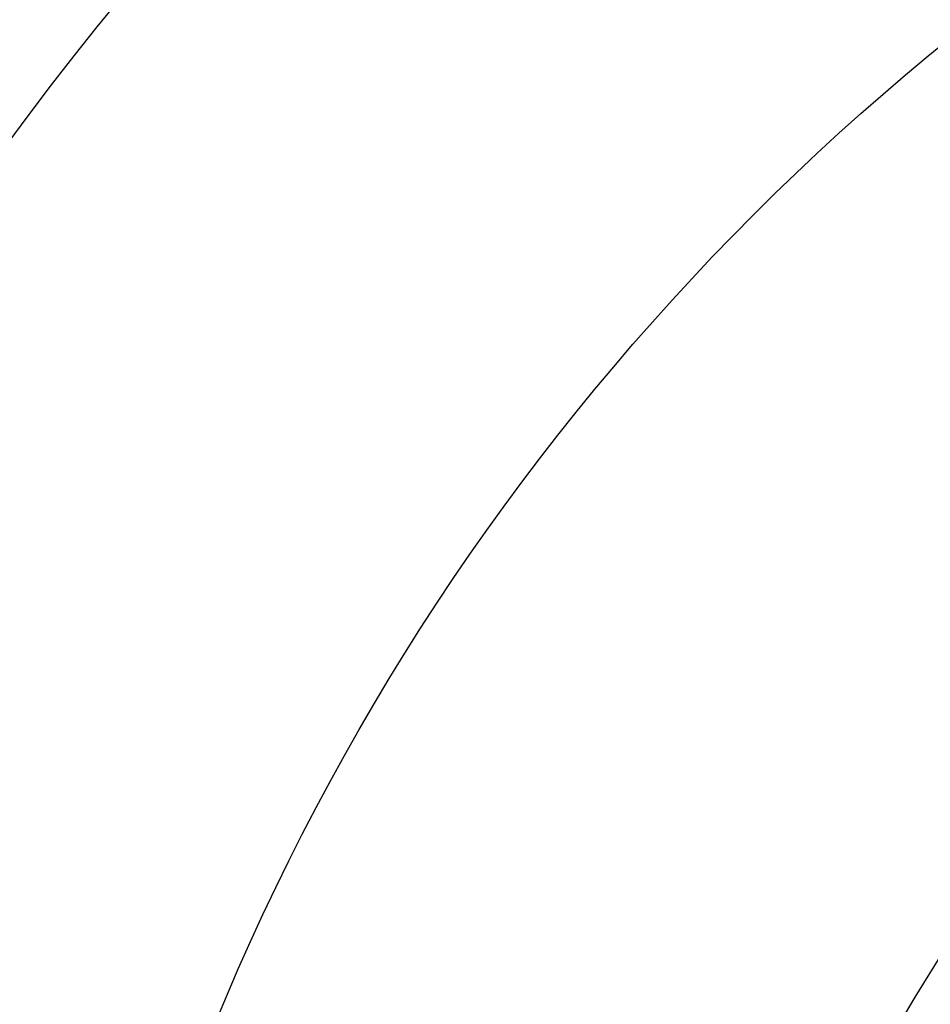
# Model space of a CAD drawing. Header units: millimetres. Extents: x 269 to 445, y 52 to 491.
# Tile 10 of 95: x 330 to 340, y 101 to 112. Entities that reach past the tile are written whole.
import ezdxf

# ---------------------------------------------------------------- set-up
doc = ezdxf.new("R2010")
doc.units = ezdxf.units.MM
doc.header["$LTSCALE"] = 47.498
doc.layers.get('0').update_dxf_attribs({"linetype": 'CONTINUOUS'})
doc.layers.add('KONSTR_EL', color=7, linetype='CONTINUOUS')

msp = doc.modelspace()

# ---------------------------------------------------------------- linework, layer by layer
at = {"color": 7, "linetype": 'CONTINUOUS'}
for radius, start, end in [(74, 15.68035, 164.31965), (60, 5.73917, 174.26083)]:
    msp.add_arc((356.865, 90.996), radius, start, end, dxfattribs=at)
at = {"layer": 'KONSTR_EL', "color": 4, "linetype": 'CONTINUOUS'}
for radius in [34, 27.2, 20.4]:
    msp.add_circle((356.865, 90.996), radius, dxfattribs=at)

doc.saveas('drawing.dxf')
